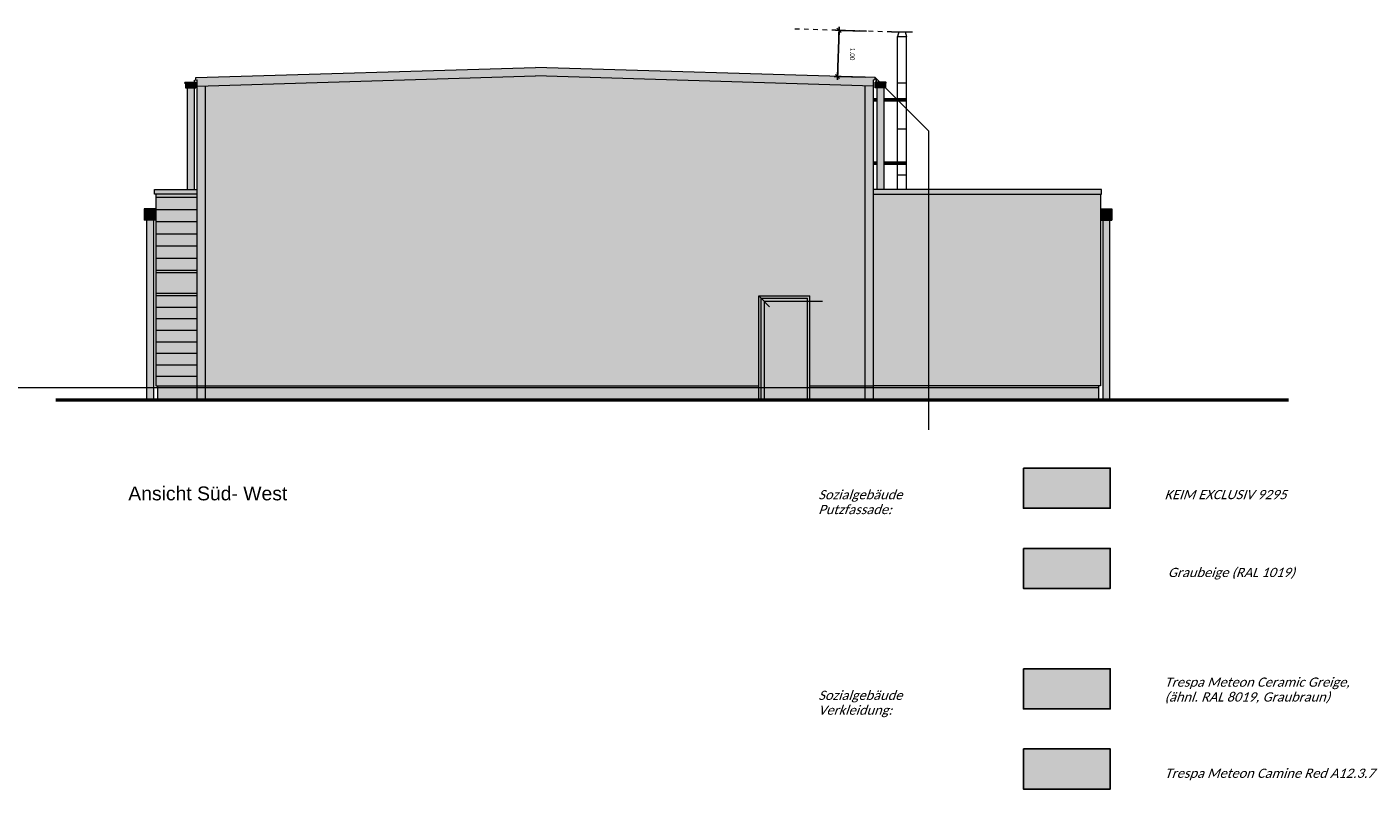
# Model space of a CAD drawing. Header units: metres. Extents: x 1169 to 1496, y -112 to 50.
# Tile 192 of 256: x 1467 to 1496, y -93 to -77. Entities that reach past the tile are written whole.
import ezdxf

# ---------------------------------------------------------------- set-up
doc = ezdxf.new("R2010")
doc.units = ezdxf.units.M
doc.header["$PDMODE"] = 65
doc.linetypes.add('AUSGEZOGEN', pattern=[0])
doc.linetypes.add('PUNKT2_S9', pattern=[0.0015, 0, -0.0015])
for name, color, linetype, lineweight in [('XR$5$Ansicht', 1, 'AUSGEZOGEN', 50), ('XR$5$Filling', 4, 'AUSGEZOGEN', 13), ('XR$5$Maßlinie 1_50', 7, 'AUSGEZOGEN', 25), ('XR$5$Muster', 4, 'AUSGEZOGEN', 13), ('XR$5$Möblierung', 4, 'AUSGEZOGEN', 13), ('XR$5$STANDARD_1', 7, 'AUSGEZOGEN', 25), ('XR$5$Wegeflächen', 4, 'AUSGEZOGEN', 13)]:
    doc.layers.add(name, color=color, linetype=linetype, lineweight=lineweight)
doc.styles.add('ARIAL', font='arial.ttf')
doc.styles.add('Calibri', font='txt')
doc.dimstyles.new('DIMSTYLE_10', dxfattribs={"dimtxt": 0.1, "dimasz": 0.15, "dimexe": 0, "dimexo": 0, "dimgap": 0.05, "dimtad": 2, "dimrnd": 0.005, "dimzin": 4, "dimdsep": 46, "dimtxsty": 'ARIAL', "dimblk1": 'ALL_ML_STRICH', "dimblk2": 'ALL_ML_STRICH', "dimsah": 1, "dimcen": 0, "dimclrd": 7, "dimclre": 7, "dimclrt": 7, "dimadec": 0, "dimazin": 0, "dimtfac": 1, "dimtdec": 0, "dimtix": 1, "dimtmove": 2, "dimatfit": 3, "dimfxl": 0, "dimtzin": 0, "dimlwd": 0, "dimlwe": 25, "dimarcsym": 0})
pattern_1 = [(90, (-0.15, 0.15), (-0.075, 0.075), [0.075, -0.075]), (180, (-0.15, 0.15), (-0.075, -0.075), [0.075, -0.075])]

# ---------------------------------------------------------------- blocks, each defined once
blk = doc.blocks.new('ALL_ML_STRICH')
at = {"color": 0, "linetype": 'ByBlock', "lineweight": -2}
for p, q in [((-1, 0), (0.5, 0)), ((-0.3, -0.3), (0.3, 0.3)), ((0, -0.5), (0, 0.5))]:
    blk.add_line(p, q, dxfattribs=at)
blk = doc.blocks.new('*D123')
at = {"layer": 'DEFPOINTS', "color": 7, "linetype": 'AUSGEZOGEN', "lineweight": 25, "transparency": 33554687}
for p in [(1484.804, -76.67), (1485.073, -76.678), (1485.59, -77.694)]:
    blk.add_point(p, dxfattribs=at)
at = {"layer": 'XR$5$Maßlinie 1_50', "color": 7, "linetype": 'AUSGEZOGEN', "lineweight": -2, "transparency": 33554687}
for p, q in [((1484.804, -76.67), (1484.773, -77.67)), ((1485.403, -76.688), (1484.804, -76.67)), ((1485.373, -77.688), (1484.773, -77.67))]:
    blk.add_line(p, q, dxfattribs=at)
at = {"layer": 'XR$5$Maßlinie 1_50', "color": 7, "linetype": 'AUSGEZOGEN', "lineweight": 25, "transparency": 33554687, "xscale": 0.15, "yscale": 0.15, "zscale": 0.15}
for p, rotation in [((1484.804, -76.67), 88.27238033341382), ((1484.773, -77.67), 268.2723803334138)]:
    blk.add_blockref('ALL_ML_STRICH', p, dxfattribs=dict(at, rotation=rotation))
at = {"layer": 'XR$5$Maßlinie 1_50', "color": 7, "linetype": 'AUSGEZOGEN', "lineweight": 25, "transparency": 33554687, "insert": (1485.094, -77.186), "char_height": 0.1, "width": 0.4, "attachment_point": 5, "rotation": 268.2724, "style": 'ARIAL'}
blk.add_mtext('\\A1;{\\A1;{1.00\\H0.066000;\\S^ ;}}', dxfattribs=at)

msp = doc.modelspace()

# ---------------------------------------------------------------- hatches: boundary and pattern name
at = {"layer": 'XR$5$Filling', "linetype": 'AUSGEZOGEN', "lineweight": 13, "transparency": 33554687}
h = msp.add_hatch(dxfattribs=at)
h.set_pattern_fill('MUSTER', color=52, scale=0.075, angle=90, style=0, pattern_type=2)
h.set_pattern_definition(pattern_1)
h.paths.add_polyline_path([(1484.1746, -84.378), (1485.5546, -84.378), (1485.5546, -77.8783), (1478.2246, -77.6584), (1470.8946, -77.8783), (1470.8946, -84.378), (1483.0646, -84.378), (1483.0646, -82.428), (1484.1746, -82.428)], flags=0)
h = msp.add_hatch(dxfattribs=at)
h.set_pattern_fill('MUSTER', color=52, scale=0.075, angle=90, style=0, pattern_type=2)
h.set_pattern_definition(pattern_1)
h.paths.add_polyline_path([(1484.1746, -84.378), (1485.5546, -84.378), (1485.5546, -77.8783), (1478.2246, -77.6584), (1470.8946, -77.8783), (1470.8946, -84.378), (1483.0646, -84.378), (1483.0646, -82.428), (1484.1746, -82.428)], flags=0)
at = {"layer": 'XR$5$Muster', "linetype": 'AUSGEZOGEN', "lineweight": 13, "transparency": 33554687}
for color, points in [(9, [(1470.8946, -77.8783), (1478.2246, -77.6584), (1485.5546, -77.8783), (1485.5546, -77.746), (1485.5901, -77.7471), (1485.5901, -77.6942), (1478.2246, -77.4721), (1470.8591, -77.6942), (1470.8591, -77.7471), (1470.8946, -77.746)]), (9, [(1470.6385, -77.8175), (1470.6385, -77.917), (1470.859, -77.917), (1470.859, -77.8175)]), (9, [(1470.6385, -77.8175), (1470.6385, -77.917), (1470.859, -77.917), (1470.859, -77.8175)]), (9, [(1485.5903, -77.917), (1485.8107, -77.917), (1485.8107, -77.8175), (1485.5903, -77.8175)]), (9, [(1485.5903, -77.917), (1485.8107, -77.917), (1485.8107, -77.8175), (1485.5903, -77.8175)]), (252, [(1485.6255, -78.1503), (1485.5546, -78.1503), (1485.5546, -78.2003), (1485.6255, -78.2003)]), (252, [(1485.6255, -78.1503), (1485.5546, -78.1503), (1485.5546, -78.2003), (1485.6255, -78.2003)]), (252, [(1485.7755, -78.2003), (1486.0696, -78.2003), (1486.0696, -78.1503), (1485.7755, -78.1503)]), (252, [(1485.7755, -78.2003), (1486.0696, -78.2003), (1486.0696, -78.1503), (1485.7755, -78.1503)]), (252, [(1485.6255, -79.5203), (1485.5546, -79.5203), (1485.5546, -79.5703), (1485.6255, -79.5703)]), (252, [(1485.6255, -79.5203), (1485.5546, -79.5203), (1485.5546, -79.5703), (1485.6255, -79.5703)]), (252, [(1485.7755, -79.5703), (1486.0696, -79.5703), (1486.0696, -79.5203), (1485.7755, -79.5203)]), (252, [(1485.7755, -79.5703), (1486.0696, -79.5703), (1486.0696, -79.5203), (1485.7755, -79.5203)]), (9, [(1470.8946, -80.1188), (1469.969, -80.1188), (1469.969, -80.2188), (1470.8946, -80.2188)]), (9, [(1485.5546, -80.2188), (1490.4952, -80.2188), (1490.4952, -80.1188), (1485.5546, -80.1188)]), (250, [(1485.5546, -84.678), (1486.7449, -84.678), (1486.7449, -80.1188), (1485.5546, -80.1188)]), (252, [(1469.7446, -80.7888), (1469.9946, -80.7888), (1469.9946, -80.5388), (1469.7446, -80.5388)]), (252, [(1469.7446, -80.7888), (1469.9946, -80.7888), (1469.9946, -80.5388), (1469.7446, -80.5388)]), (252, [(1490.4696, -80.7888), (1490.7196, -80.7888), (1490.7196, -80.5388), (1490.4696, -80.5388)]), (252, [(1490.4696, -80.7888), (1490.7196, -80.7888), (1490.7196, -80.5388), (1490.4696, -80.5388)]), (59, [(1484.1746, -82.428), (1483.0646, -82.428), (1483.0646, -84.678), (1483.182, -84.678), (1483.182, -82.5454), (1484.1746, -82.5454)]), (254, [(1483.1146, -84.678), (1484.1246, -84.678), (1484.1246, -82.478), (1483.1146, -82.478)]), (250, [(1470.0346, -84.418), (1470.8946, -84.418), (1470.8946, -84.378), (1470.0346, -84.378)]), (59, [(1483.0646, -84.378), (1470.8946, -84.378), (1470.8946, -84.418), (1483.0646, -84.418)]), (59, [(1485.5546, -84.378), (1484.1746, -84.378), (1484.1746, -84.418), (1485.5546, -84.418)]), (250, [(1485.5546, -84.418), (1490.4296, -84.418), (1490.4296, -84.378), (1485.5546, -84.378)])]:
    msp.add_hatch(color=color, dxfattribs=at).paths.add_polyline_path(points)
at = {"layer": 'XR$5$Muster', "linetype": 'AUSGEZOGEN', "lineweight": 25, "true_color": 0x383e42, "transparency": 33554687}
for points in [[(1485.5901, -77.6942), (1478.2246, -77.4721), (1470.8591, -77.6942), (1470.8591, -77.7471), (1470.8946, -77.746), (1470.8946, -77.8783), (1478.2246, -77.6584), (1485.5546, -77.8783), (1485.5546, -77.746), (1485.5901, -77.7471)], [(1483.0646, -84.378), (1483.0646, -82.428), (1484.1746, -82.428), (1484.1746, -84.378), (1485.5546, -84.378), (1485.5546, -77.8783), (1478.2246, -77.6584), (1470.8946, -77.8783), (1470.8946, -84.378)], [(1469.969, -80.2188), (1470.8946, -80.2188), (1470.8946, -80.1188), (1469.969, -80.1188)], [(1485.5546, -80.2188), (1490.4952, -80.2188), (1490.4952, -80.1188), (1485.5546, -80.1188)], [(1483.0646, -84.678), (1484.1746, -84.678), (1484.1746, -82.428), (1483.0646, -82.428)], [(1483.0646, -84.378), (1470.8946, -84.378), (1470.8946, -84.678), (1483.0646, -84.678)], [(1485.5546, -84.378), (1484.1746, -84.378), (1484.1746, -84.678), (1485.5546, -84.678)]]:
    msp.add_hatch(color=250, dxfattribs=at).paths.add_polyline_path(points)
at = {"layer": 'XR$5$Muster', "linetype": 'AUSGEZOGEN', "lineweight": 13, "true_color": 0x383e42, "transparency": 33554687}
for points in [[(1470.8946, -77.8783), (1478.2246, -77.6584), (1485.5546, -77.8783), (1485.5546, -77.746), (1485.5901, -77.7471), (1485.5901, -77.6942), (1478.2246, -77.4721), (1470.8591, -77.6942), (1470.8591, -77.7471), (1470.8946, -77.746)], [(1470.8946, -80.1188), (1469.969, -80.1188), (1469.969, -80.2188), (1470.8946, -80.2188)], [(1485.5546, -80.2188), (1490.4952, -80.2188), (1490.4952, -80.1188), (1485.5546, -80.1188)]]:
    msp.add_hatch(color=250, dxfattribs=at).paths.add_polyline_path(points)
at = {"layer": 'XR$5$Muster', "linetype": 'AUSGEZOGEN', "lineweight": 13, "transparency": 33554687}
h = msp.add_hatch(color=7, dxfattribs=at)
h.set_gradient(color1=(199, 199, 199), color2=(48, 48, 48), one_color=1, name='INVCYLINDER')
h.paths.add_polyline_path([(1470.6737, -80.1188), (1470.8237, -80.1188), (1470.8237, -77.917), (1470.6737, -77.917)], flags=0)
h = msp.add_hatch(color=7, dxfattribs=at)
h.set_gradient(color1=(199, 199, 199), color2=(48, 48, 48), one_color=1, name='INVCYLINDER')
h.paths.add_polyline_path([(1470.6737, -80.1188), (1470.8237, -80.1188), (1470.8237, -77.917), (1470.6737, -77.917)], flags=0)
h = msp.add_hatch(color=7, dxfattribs=at)
h.set_gradient(color1=(199, 199, 199), color2=(48, 48, 48), one_color=1, name='INVCYLINDER')
h.paths.add_polyline_path([(1485.6255, -80.1188), (1485.7755, -80.1188), (1485.7755, -77.917), (1485.6255, -77.917)], flags=0)
h = msp.add_hatch(color=7, dxfattribs=at)
h.set_gradient(color1=(199, 199, 199), color2=(48, 48, 48), one_color=1, name='INVCYLINDER')
h.paths.add_polyline_path([(1485.6255, -80.1188), (1485.7755, -80.1188), (1485.7755, -77.917), (1485.6255, -77.917)], flags=0)
h = msp.add_hatch(color=7, dxfattribs=at)
h.set_gradient(color1=(160, 160, 160), color2=(201, 201, 201), one_color=1, name='CYLINDER')
h.paths.add_polyline_path([(1486.0696, -78.2003), (1486.2696, -78.2003), (1486.2696, -78.1503), (1486.0696, -78.1503)], flags=0)
h = msp.add_hatch(color=7, dxfattribs=at)
h.set_gradient(color1=(160, 160, 160), color2=(201, 201, 201), one_color=1, name='CYLINDER')
h.paths.add_polyline_path([(1486.0696, -78.2003), (1486.2696, -78.2003), (1486.2696, -78.1503), (1486.0696, -78.1503)], flags=0)
h = msp.add_hatch(color=7, dxfattribs=at)
h.set_gradient(color1=(160, 160, 160), color2=(201, 201, 201), one_color=1, name='CYLINDER')
h.paths.add_polyline_path([(1486.0696, -79.5703), (1486.2696, -79.5703), (1486.2696, -79.5203), (1486.0696, -79.5203)], flags=0)
h = msp.add_hatch(color=7, dxfattribs=at)
h.set_gradient(color1=(160, 160, 160), color2=(201, 201, 201), one_color=1, name='CYLINDER')
h.paths.add_polyline_path([(1486.0696, -79.5703), (1486.2696, -79.5703), (1486.2696, -79.5203), (1486.0696, -79.5203)], flags=0)
at = {"layer": 'XR$5$Muster', "linetype": 'AUSGEZOGEN', "lineweight": 25, "true_color": 0x3d3635, "transparency": 33554687}
for points in [[(1470.8946, -80.2188), (1469.9946, -80.2188), (1469.9946, -80.558), (1470.8946, -80.558)], [(1470.8946, -81.878), (1469.9946, -81.878), (1469.9946, -82.428), (1470.8946, -82.428)], [(1469.9946, -83.428), (1470.8946, -83.428), (1470.8946, -83.178), (1469.9946, -83.178)], [(1469.9946, -84.378), (1470.8946, -84.378), (1470.8946, -84.178), (1469.9946, -84.178)], [(1470.8946, -84.678), (1470.8946, -84.378), (1470.0346, -84.378), (1470.0346, -84.678)], [(1485.5546, -84.678), (1490.4296, -84.678), (1490.4296, -84.378), (1485.5546, -84.378)], [(1488.7999, -88.7712), (1490.6833, -88.7712), (1490.6833, -87.902), (1488.7999, -87.902)], [(1488.7999, -91.382), (1490.6833, -91.382), (1490.6833, -90.5127), (1488.7999, -90.5127)]]:
    msp.add_hatch(color=250, dxfattribs=at).paths.add_polyline_path(points)
at = {"layer": 'XR$5$Muster', "linetype": 'AUSGEZOGEN', "lineweight": 25, "true_color": 0xe1d7c9, "transparency": 33554687}
for points in [[(1485.5546, -80.2188), (1485.5546, -84.378), (1490.4696, -84.378), (1490.4696, -80.2188)], [(1488.7999, -87.0312), (1490.6833, -87.0312), (1490.6833, -86.162), (1488.7999, -86.162)]]:
    msp.add_hatch(color=254, dxfattribs=at).paths.add_polyline_path(points)
at = {"layer": 'XR$5$Muster', "linetype": 'AUSGEZOGEN', "lineweight": 13, "transparency": 33554687}
h = msp.add_hatch(color=7, dxfattribs=at)
h.set_gradient(color1=(199, 199, 199), color2=(48, 48, 48), one_color=1, name='INVCYLINDER')
h.paths.add_polyline_path([(1469.7946, -84.678), (1469.9446, -84.678), (1469.9446, -80.7888), (1469.7946, -80.7888)], flags=0)
h = msp.add_hatch(color=7, dxfattribs=at)
h.set_gradient(color1=(199, 199, 199), color2=(48, 48, 48), one_color=1, name='INVCYLINDER')
h.paths.add_polyline_path([(1469.7946, -84.678), (1469.9446, -84.678), (1469.9446, -80.7888), (1469.7946, -80.7888)], flags=0)
at = {"layer": 'XR$5$Muster', "linetype": 'AUSGEZOGEN', "lineweight": 25, "true_color": 0x9b2221, "transparency": 33554687}
for points in [[(1469.9946, -80.822), (1470.8946, -80.822), (1470.8946, -80.558), (1469.9946, -80.558)], [(1469.9946, -81.878), (1470.8946, -81.878), (1470.8946, -81.614), (1469.9946, -81.614)], [(1469.9946, -82.678), (1470.8946, -82.678), (1470.8946, -82.428), (1469.9946, -82.428)], [(1469.9946, -83.678), (1470.8946, -83.678), (1470.8946, -83.428), (1469.9946, -83.428)]]:
    msp.add_hatch(color=24, dxfattribs=at).paths.add_polyline_path(points)
at = {"layer": 'XR$5$Muster', "linetype": 'AUSGEZOGEN', "lineweight": 25, "true_color": 0xba481b, "transparency": 33554687}
for points in [[(1469.9946, -81.086), (1470.8946, -81.086), (1470.8946, -80.822), (1469.9946, -80.822)], [(1469.9946, -81.614), (1470.8946, -81.614), (1470.8946, -81.35), (1469.9946, -81.35)], [(1469.9946, -82.928), (1470.8946, -82.928), (1470.8946, -82.678), (1469.9946, -82.678)], [(1469.9946, -83.928), (1470.8946, -83.928), (1470.8946, -83.678), (1469.9946, -83.678)]]:
    msp.add_hatch(color=22, dxfattribs=at).paths.add_polyline_path(points)
at = {"layer": 'XR$5$Muster', "linetype": 'AUSGEZOGEN', "lineweight": 13, "transparency": 33554687}
h = msp.add_hatch(color=7, dxfattribs=at)
h.set_gradient(color1=(199, 199, 199), color2=(48, 48, 48), one_color=1, name='INVCYLINDER')
h.paths.add_polyline_path([(1490.5196, -84.678), (1490.6696, -84.678), (1490.6696, -80.7888), (1490.5196, -80.7888)], flags=0)
h = msp.add_hatch(color=7, dxfattribs=at)
h.set_gradient(color1=(199, 199, 199), color2=(48, 48, 48), one_color=1, name='INVCYLINDER')
h.paths.add_polyline_path([(1490.5196, -84.678), (1490.6696, -84.678), (1490.6696, -80.7888), (1490.5196, -80.7888)], flags=0)
at = {"layer": 'XR$5$Muster', "linetype": 'AUSGEZOGEN', "lineweight": 25, "true_color": 0xe49e22, "transparency": 33554687}
for points in [[(1469.9946, -81.35), (1470.8946, -81.35), (1470.8946, -81.086), (1469.9946, -81.086)], [(1469.9946, -83.178), (1470.8946, -83.178), (1470.8946, -82.928), (1469.9946, -82.928)], [(1469.9946, -84.178), (1470.8946, -84.178), (1470.8946, -83.928), (1469.9946, -83.928)]]:
    msp.add_hatch(color=42, dxfattribs=at).paths.add_polyline_path(points)
at = {"layer": 'XR$5$Muster', "linetype": 'AUSGEZOGEN', "lineweight": 25, "true_color": 0xa72920, "transparency": 33554687}
msp.add_hatch(color=24, dxfattribs=at).paths.add_polyline_path([(1488.7999, -93.122), (1490.6833, -93.122), (1490.6833, -92.2527), (1488.7999, -92.2527)])

# ---------------------------------------------------------------- linework, layer by layer
at = {"layer": 'XR$5$Ansicht', "color": 4, "linetype": 'PUNKT2_S9', "lineweight": 13, "transparency": 33554687}
msp.add_line((1485.9446, -76.7045), (1483.7967, -76.6397), dxfattribs=at)
at = {"layer": 'XR$5$Ansicht', "color": 4, "linetype": 'AUSGEZOGEN', "lineweight": 13, "transparency": 33554687}
for p, q in [((1485.9446, -76.7045), (1486.3946, -76.7045)), ((1486.0996, -76.7045), (1486.0696, -76.8045)), ((1486.0996, -76.7045), (1486.2396, -76.7045)), ((1486.2396, -76.7045), (1486.2696, -76.8045)), ((1486.0696, -76.8045), (1486.2696, -76.8045)), ((1486.0696, -80.1188), (1486.0696, -76.8045)), ((1486.2696, -80.1188), (1486.2696, -76.8045)), ((1470.8591, -77.6942), (1478.2246, -77.4721)), ((1485.5901, -77.6942), (1478.2246, -77.4721)), ((1470.6306, -77.7964), (1470.859, -77.7964)), ((1470.6324, -77.8175), (1470.859, -77.8175)), ((1470.6385, -77.815), (1470.6385, -77.917)), ((1470.8349, -77.7478), (1470.8946, -77.746)), ((1470.8349, -77.7964), (1470.8349, -77.7478)), ((1470.859, -77.917), (1470.859, -77.7964)), ((1470.8591, -77.7471), (1470.8591, -77.6942)), ((1470.8946, -77.8783), (1478.2246, -77.6584)), ((1470.8946, -84.678), (1470.8946, -77.746)), ((1485.5546, -77.8783), (1478.2246, -77.6584)), ((1485.6143, -77.7478), (1485.5546, -77.746)), ((1485.5546, -84.678), (1485.5546, -77.746)), ((1485.5901, -77.7471), (1485.5901, -77.6942)), ((1485.8186, -77.7964), (1485.5903, -77.7964)), ((1485.5903, -77.917), (1485.5903, -77.7964)), ((1485.8169, -77.8175), (1485.5903, -77.8175)), ((1485.6143, -77.7964), (1485.6143, -77.7478)), ((1485.8107, -77.815), (1485.8107, -77.917)), ((1486.0696, -77.8045), (1486.2696, -77.8045)), ((1470.6385, -77.917), (1470.859, -77.917)), ((1470.6737, -77.917), (1470.6737, -80.1188)), ((1470.8237, -77.917), (1470.8237, -80.1188)), ((1485.5546, -78.1503), (1485.6255, -78.1503)), ((1485.5546, -78.2003), (1485.6255, -78.2003)), ((1485.8107, -77.917), (1485.5903, -77.917)), ((1485.6255, -77.917), (1485.6255, -80.1188)), ((1485.7755, -77.917), (1485.7755, -80.1188)), ((1485.7755, -78.1503), (1486.2696, -78.1503)), ((1485.7755, -78.2003), (1486.2696, -78.2003)), ((1486.0696, -78.8045), (1486.2696, -78.8045)), ((1485.5546, -79.5203), (1485.6255, -79.5203)), ((1485.5546, -79.5703), (1485.6255, -79.5703)), ((1485.7755, -79.5203), (1486.2696, -79.5203)), ((1485.7755, -79.5703), (1486.2696, -79.5703)), ((1486.0696, -79.8045), (1486.2696, -79.8045)), ((1469.969, -80.2188), (1469.969, -80.1188)), ((1469.969, -80.1188), (1470.8946, -80.1188)), ((1470.8946, -80.2188), (1469.969, -80.2188)), ((1469.9946, -80.2188), (1469.9946, -84.378)), ((1490.4952, -80.1188), (1485.5546, -80.1188)), ((1485.5546, -80.2188), (1490.4952, -80.2188)), ((1490.4696, -80.2188), (1490.4696, -84.378)), ((1490.4952, -80.2188), (1490.4952, -80.1188)), ((1469.9946, -80.5388), (1469.7446, -80.5388)), ((1469.7446, -80.5388), (1469.7446, -80.7888)), ((1469.9946, -80.7888), (1469.7446, -80.7888)), ((1469.7946, -80.7888), (1469.7946, -84.678)), ((1469.9446, -80.7888), (1469.9446, -84.678)), ((1490.4696, -80.5388), (1490.7196, -80.5388)), ((1490.4696, -80.7888), (1490.7196, -80.7888)), ((1490.5196, -80.7888), (1490.5196, -84.678)), ((1490.6696, -80.7888), (1490.6696, -84.678)), ((1490.7196, -80.5388), (1490.7196, -80.7888)), ((1483.0646, -84.678), (1483.0646, -82.428)), ((1483.0646, -82.428), (1484.1746, -82.428)), ((1483.1146, -84.678), (1483.1146, -82.478)), ((1483.1146, -82.478), (1484.1246, -82.478)), ((1484.1246, -84.678), (1484.1246, -82.478)), ((1484.1746, -84.678), (1484.1746, -82.428)), ((1469.9946, -84.378), (1470.8946, -84.378)), ((1470.0346, -84.378), (1470.0346, -84.678)), ((1470.8946, -84.378), (1483.0646, -84.378)), ((1484.1746, -84.378), (1485.5546, -84.378)), ((1490.4696, -84.378), (1485.5546, -84.378)), ((1490.4296, -84.378), (1490.4296, -84.678))]:
    msp.add_line(p, q, dxfattribs=at)
at = {"layer": 'XR$5$Ansicht', "color": 35, "linetype": 'AUSGEZOGEN', "lineweight": 13, "transparency": 33554687}
for p, q in [((1471.0746, -84.678), (1471.0746, -77.8729)), ((1485.3746, -84.678), (1485.3746, -77.8729)), ((1485.5901, -77.6942), (1486.7449, -78.8489)), ((1486.7449, -78.8489), (1486.7449, -85.3299)), ((1483.0646, -82.428), (1483.2994, -82.6628)), ((1483.182, -82.5454), (1484.4446, -82.5454)), ((1483.182, -82.5454), (1483.182, -84.678)), ((1490.4296, -84.418), (1440.5344, -84.418))]:
    msp.add_line(p, q, dxfattribs=at)
at = {"layer": 'XR$5$Ansicht', "color": 52, "linetype": 'AUSGEZOGEN', "lineweight": 13, "transparency": 33554687}
for p, q in [((1470.8946, -80.294), (1469.9946, -80.294)), ((1470.8946, -80.558), (1469.9946, -80.558)), ((1470.8946, -80.822), (1469.9946, -80.822)), ((1470.8946, -81.086), (1469.9946, -81.086)), ((1470.8946, -81.35), (1469.9946, -81.35)), ((1470.8946, -81.614), (1469.9946, -81.614)), ((1470.8946, -81.878), (1469.9946, -81.878)), ((1470.8946, -81.928), (1469.9946, -81.928)), ((1470.8946, -82.378), (1469.9946, -82.378)), ((1470.8946, -82.428), (1469.9946, -82.428)), ((1470.8946, -82.678), (1469.9946, -82.678)), ((1470.8946, -82.928), (1469.9946, -82.928)), ((1470.8946, -83.178), (1469.9946, -83.178)), ((1470.8946, -83.428), (1469.9946, -83.428)), ((1470.8946, -83.678), (1469.9946, -83.678)), ((1470.8946, -83.928), (1469.9946, -83.928)), ((1470.8946, -84.178), (1469.9946, -84.178))]:
    msp.add_line(p, q, dxfattribs=at)
at = {"layer": 'XR$5$Ansicht', "color": 4, "linetype": 'AUSGEZOGEN', "lineweight": 13, "transparency": 33554687}
for centre, start, end in [((1470.6307, -77.8069), 90.43226, 270), ((1485.8185, -77.8069), 270, 89.56774)]:
    msp.add_arc(centre, 0.0105, start, end, dxfattribs=at)
at = {"layer": 'XR$5$Möblierung', "color": 4, "linetype": 'AUSGEZOGEN', "lineweight": 25, "transparency": 33554687}
for points in [[(1488.7999, -86.162), (1490.6833, -86.162), (1490.6833, -87.0312), (1488.7999, -87.0312), (1488.7999, -86.162)], [(1488.7999, -87.902), (1490.6833, -87.902), (1490.6833, -88.7712), (1488.7999, -88.7712), (1488.7999, -87.902)], [(1488.7999, -90.5127), (1490.6833, -90.5127), (1490.6833, -91.382), (1488.7999, -91.382), (1488.7999, -90.5127)], [(1488.7999, -92.2527), (1490.6833, -92.2527), (1490.6833, -93.122), (1488.7999, -93.122), (1488.7999, -92.2527)]]:
    msp.add_lwpolyline(points, close=True, dxfattribs=at)
at = {"layer": 'XR$5$Wegeflächen', "color": 1, "linetype": 'AUSGEZOGEN', "lineweight": 50, "transparency": 33554687}
msp.add_line((1467.8299, -84.678), (1494.5511, -84.678), dxfattribs=at)

# ---------------------------------------------------------------- texts
at = {"layer": 'XR$5$STANDARD_1', "color": 4, "linetype": 'AUSGEZOGEN', "lineweight": 25, "transparency": 33554687, "insert": (1469.3985, -86.561), "char_height": 0.3, "width": 3.60527, "attachment_point": 1, "style": 'ARIAL'}
msp.add_mtext('\\W1.00;Ansicht Süd- West', dxfattribs=at)
at = {"layer": 'XR$5$STANDARD_1', "color": 1, "linetype": 'AUSGEZOGEN', "lineweight": 25, "transparency": 33554687, "char_height": 0.2, "attachment_point": 1, "line_spacing_factor": 0.963855, "style": 'ARIAL'}
for s, insert, width in [('\\A1;{\\Q19.0;\\fCalibri|i0|b0;\\H0.200000;\\W1.000000;\\C1;Sozialgebäude}\\P{\\Q19.0;\\fCalibri|i0|b0;\\H0.200000;\\W1.000000;\\C1;Putzfassade:}\\P', (1484.354, -86.6381), 1.950022), ('\\A1;{\\Q19.0;\\fCalibri|i0|b0;\\H0.200000;\\W1.000000;\\C1;Trespa Meteon Ceramic Greige, }\\P{\\Q19.0;\\fCalibri|i0|b0;\\H0.200000;\\W1.000000;\\C1;(ähnl. RAL 8019, Graubraun)}\\P', (1491.861, -90.7028), 4.23836), ('\\A1;{\\Q19.0;\\fCalibri|i0|b0;\\H0.200000;\\W1.000000;\\C1;Sozialgebäude}\\P{\\Q19.0;\\fCalibri|i0|b0;\\H0.200000;\\W1.000000;\\C1;Verkleidung:}\\P', (1484.354, -90.9888), 1.950022)]:
    msp.add_mtext(s, dxfattribs=dict(at, insert=insert, width=width))
at = {"layer": 'XR$5$STANDARD_1', "color": 1, "linetype": 'AUSGEZOGEN', "lineweight": 25, "transparency": 33554687, "char_height": 0.2, "attachment_point": 7, "style": 'Calibri'}
for s, insert, width in [('\\A1;{\\Q19.0;\\fCalibri|i0|b0;\\H0.200000;\\W1.000000;\\C1;KEIM EXCLUSIV 9295}\\P', (1491.861, -86.8381), 2.776356), ('\\A1;{\\Q19.0;\\fCalibri|i0|b0;\\H0.200000;\\W1.000000;\\C1; Graubeige (RAL 1019)}\\P', (1491.861, -88.5781), 2.964212), ('\\A1;{\\Q19.0;\\fCalibri|i0|b0;\\H0.200000;\\W1.000000;\\C1;Trespa Meteon Camine Red A12.3.7}\\P', (1491.861, -92.9288), 4.713567)]:
    msp.add_mtext(s, dxfattribs=dict(at, insert=insert, width=width))

# ---------------------------------------------------------------- dimensions: what is measured, and where the dimension line sits
at = {"layer": 'XR$5$Maßlinie 1_50', "color": 7, "linetype": 'AUSGEZOGEN', "lineweight": 25, "transparency": 33554687}
dim = msp.add_linear_dim(base=(1484.7735, -77.6696), p1=(1485.4033, -76.6882), p2=(1485.3732, -77.6877), angle=268.27238, dimstyle='DIMSTYLE_10', override={"dimpost": '<>', "dimclrd": 7, "dimclre": 7, "dimclrt": 7, "dimlwd": 0, "dimlwe": 25}, dxfattribs=at)
dim.commit()
dim.dimension.update_dxf_attribs({"geometry": '*D123', "text_midpoint": (1485.0942, -77.1865), "dimtype": 160})

doc.saveas('drawing.dxf')
